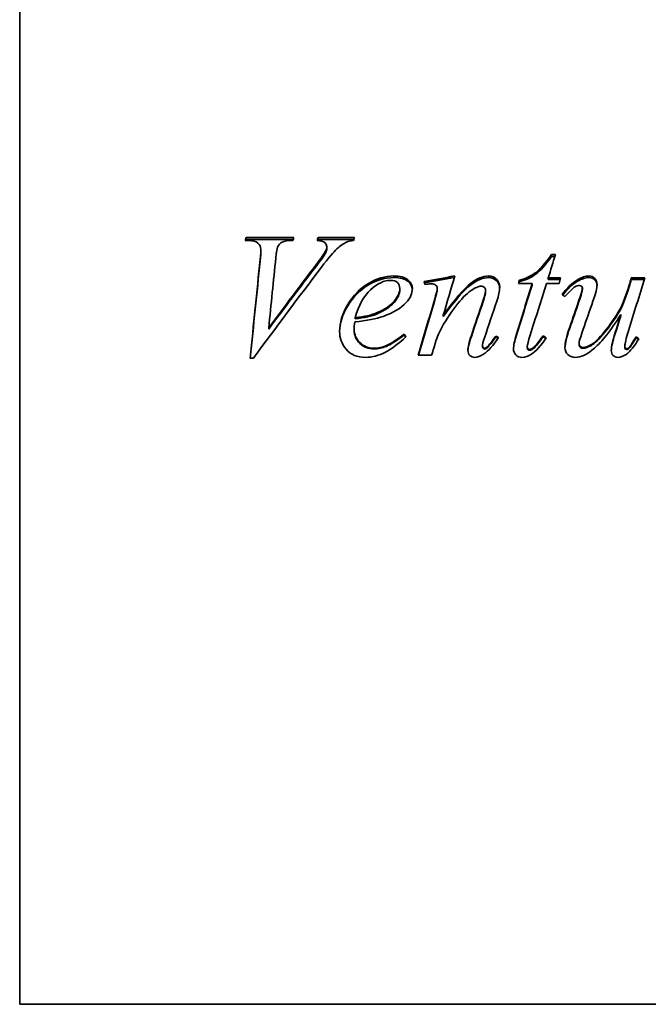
# Model space of a CAD drawing. Header units: millimetres. Extents: x 409 to 851, y 121 to 770.
# Tile 2 of 7: x 409 to 503, y 402 to 549. Entities that reach past the tile are written whole.
import ezdxf

# ---------------------------------------------------------------- set-up
doc = ezdxf.new("R2010")
doc.units = ezdxf.units.MM
doc.header["$LTSCALE"] = 3
doc.layers.add('Krawędzie widoczne(ISO)', color=7, linetype='Continuous', lineweight=35, true_color=0x262659)
doc.layers.add('Widoczne krawędzie styczne(ISO)', color=7, linetype='Continuous', lineweight=35, true_color=0x1a1a3e)

msp = doc.modelspace()

# ---------------------------------------------------------------- linework, layer by layer
at = {"layer": 'Krawędzie widoczne(ISO)'}
for p, q in [((409.1, 577.26), (409.1, 401.66)), ((443.22, 515.6), (442.73, 515.6)), ((442.86, 516.07), (449.98, 516.07)), ((442.86, 515.76), (442.86, 516.07)), ((442.86, 515.76), (449.88, 515.76)), ((453.6, 516.07), (458.99, 516.07)), ((453.6, 515.76), (453.6, 516.07)), ((453.6, 515.76), (458.91, 515.76)), ((445.05, 513.99), (445.05, 514.27)), ((454.88, 514.42), (454.88, 514.7)), ((454.69, 513.73), (454.69, 514.01)), ((488.38, 513.51), (488.97, 513.51)), ((488.38, 513.23), (488.38, 513.51)), ((488.38, 513.23), (488.88, 513.23)), ((487.89, 510.01), (489.73, 510.01)), ((487.89, 509.77), (487.89, 510.01)), ((487.89, 509.77), (489.67, 509.77)), ((492.26, 509.52), (492.26, 509.75)), ((500.27, 510.01), (502.29, 510.01)), ((500.27, 509.77), (500.27, 510.01)), ((500.27, 509.77), (502.22, 509.77)), ((465.76, 508.23), (465.76, 508.44)), ((471.35, 508.24), (471.35, 508.46)), ((485.49, 509.18), (483.47, 509.18)), ((483.6, 509.46), (483.6, 509.69)), ((485.49, 508.95), (485.49, 509.18)), ((489.51, 509.18), (487.63, 509.18)), ((492.98, 508.3), (492.98, 508.52)), ((499.97, 508.71), (499.97, 508.93)), ((478.54, 507.99), (478.54, 508.2)), ((459.13, 503.92), (459.13, 504.09)), ((472.24, 504.28), (472.24, 504.45)), ((498.72, 504.38), (498.72, 504.55)), ((446.22, 502.4), (446.22, 502.55)), ((458.97, 502.21), (458.97, 502.36)), ((466.44, 501.51), (466.44, 501.64)), ((480.07, 501.22), (480.07, 501.35)), ((487.14, 501.26), (487.14, 501.4)), ((500.99, 501.12), (500.99, 501.25)), ((478.08, 499.82), (478.08, 499.94)), ((478.72, 499.56), (478.72, 499.68)), ((484.77, 499.66), (484.77, 499.78)), ((485.88, 499.66), (485.88, 499.78)), ((492.49, 500.08), (492.49, 500.2)), ((499.32, 499.76), (499.32, 499.88)), ((443.95, 498.07), (443.47, 498.07)), ((470.51, 498.48), (468.52, 498.48)), ((526.9, 401.66), (409.1, 401.66))]:
    msp.add_line(p, q, dxfattribs=at)
for points in [[(442.73, 515.6), (442.77, 515.76), (442.82, 515.91), (442.86, 516.07)], [(442.82, 515.6), (442.83, 515.66), (442.85, 515.71), (442.86, 515.76)], [(449.98, 516.07), (449.93, 515.91), (449.88, 515.76), (449.83, 515.6)], [(453.44, 515.6), (453.49, 515.76), (453.54, 515.91), (453.6, 516.07)], [(453.54, 515.6), (453.56, 515.65), (453.58, 515.71), (453.6, 515.76)], [(458.86, 515.6), (458.43, 515.57), (458.09, 515.49), (457.83, 515.37)], [(458.99, 516.07), (458.95, 515.91), (458.91, 515.76), (458.86, 515.6)], [(444.95, 512.78), (445.02, 513.52), (445.05, 514.01), (445.05, 514.27)], [(447.55, 514.63), (447.47, 514.45), (447.38, 513.92), (447.29, 513.04)], [(454.69, 514.01), (454.81, 514.28), (454.88, 514.51), (454.88, 514.7)], [(454.69, 513.73), (454.81, 513.99), (454.88, 514.22), (454.88, 514.42)], [(443.47, 498.07), (443.96, 503.04), (444.46, 507.97), (444.95, 512.78)], [(444.95, 512.52), (445.02, 513.25), (445.05, 513.73), (445.05, 513.99)], [(447.29, 513.04), (446.93, 509.59), (446.57, 506.09), (446.22, 502.55)], [(453.24, 511.93), (454.01, 512.94), (454.49, 513.63), (454.69, 514.01)], [(453.24, 511.68), (454.01, 512.67), (454.49, 513.35), (454.69, 513.73)], [(488.97, 513.51), (488.61, 512.35), (488.25, 511.18), (487.89, 510.01)], [(443.48, 498.07), (443.97, 502.95), (444.46, 507.79), (444.95, 512.52)], [(454.08, 511.62), (450.71, 507.17), (447.33, 502.64), (443.95, 498.07)], [(446.22, 502.55), (448.56, 505.71), (450.9, 508.84), (453.24, 511.93)], [(446.22, 502.4), (448.56, 505.52), (450.9, 508.62), (453.24, 511.68)], [(469.39, 509.51), (470.92, 509.77), (472.44, 510.04), (473.97, 510.31)], [(469.45, 509.29), (470.93, 509.54), (472.41, 509.8), (473.89, 510.06)], [(473.97, 510.31), (473.39, 508.37), (472.82, 506.41), (472.24, 504.45)], [(489.73, 510.01), (489.66, 509.73), (489.58, 509.45), (489.51, 509.18)], [(489.97, 507.54), (490.69, 508.55), (491.46, 509.28), (492.26, 509.75)], [(492.26, 509.75), (492.88, 510.12), (493.45, 510.31), (493.97, 510.31)], [(492.26, 509.52), (492.88, 509.89), (493.45, 510.07), (493.97, 510.07)], [(502.29, 510.01), (501.48, 507.4), (500.67, 504.77), (499.86, 502.12)], [(499.97, 508.93), (500.07, 509.29), (500.17, 509.65), (500.27, 510.01)], [(499.97, 508.71), (500.07, 509.07), (500.17, 509.42), (500.27, 509.77)], [(467.64, 508.43), (467.64, 507.71), (467.34, 507.03), (466.74, 506.37)], [(469.51, 509.03), (469.47, 509.19), (469.43, 509.35), (469.39, 509.51)], [(469.99, 509.1), (469.83, 509.08), (469.67, 509.06), (469.51, 509.03)], [(470.54, 509.16), (470.44, 509.16), (470.26, 509.14), (469.99, 509.1)], [(470.92, 506.7), (471.21, 507.67), (471.35, 508.26), (471.35, 508.46)], [(470.92, 506.51), (471.21, 507.47), (471.35, 508.04), (471.35, 508.24)], [(477.89, 508.79), (477.63, 508.79), (477.3, 508.68), (476.92, 508.47)], [(480.66, 508.62), (480.66, 508.1), (480.51, 507.42), (480.23, 506.56)], [(483.17, 501.63), (483.95, 504.16), (484.72, 506.68), (485.49, 509.18)], [(483.17, 501.49), (483.95, 504), (484.72, 506.49), (485.49, 508.95)], [(483.47, 509.18), (483.51, 509.35), (483.55, 509.52), (483.6, 509.69)], [(483.52, 509.18), (483.55, 509.27), (483.57, 509.37), (483.6, 509.46)], [(487.63, 509.18), (486.82, 506.64), (486.02, 504.08), (485.22, 501.5)], [(490.07, 507.47), (490.76, 508.4), (491.49, 509.08), (492.26, 509.52)], [(492.48, 506.72), (492.81, 507.68), (492.98, 508.28), (492.98, 508.52)], [(492.48, 506.52), (492.81, 507.47), (492.98, 508.06), (492.98, 508.3)], [(495.17, 509.02), (495.17, 508.55), (494.97, 507.72), (494.55, 506.53)], [(478.2, 506.69), (478.43, 507.34), (478.54, 507.85), (478.54, 508.2)], [(478.2, 506.49), (478.43, 507.14), (478.54, 507.64), (478.54, 507.99)], [(490.38, 507.25), (490.24, 507.35), (490.1, 507.44), (489.97, 507.54)], [(466.74, 506.37), (465.96, 505.52), (464.81, 504.82), (463.29, 504.29)], [(468.52, 498.48), (469.32, 501.24), (470.12, 503.98), (470.92, 506.7)], [(468.55, 498.48), (469.34, 501.17), (470.13, 503.85), (470.92, 506.51)], [(476.44, 501.43), (477.02, 503.19), (477.61, 504.94), (478.2, 506.69)], [(476.44, 501.29), (477.02, 503.03), (477.61, 504.77), (478.2, 506.49)], [(480.23, 506.56), (479.62, 504.75), (479, 502.92), (478.39, 501.09)], [(491.1, 502.68), (491.56, 504.03), (492.02, 505.38), (492.48, 506.72)], [(491.1, 502.53), (491.56, 503.86), (492.02, 505.2), (492.48, 506.52)], [(494.55, 506.53), (494.07, 505.15), (493.58, 503.75), (493.1, 502.36)], [(463.29, 504.29), (462.28, 503.93), (460.86, 503.65), (459.04, 503.45)], [(459.13, 504.09), (460.47, 504.23), (461.56, 504.48), (462.41, 504.84)], [(459.13, 503.92), (460.47, 504.06), (461.56, 504.31), (462.41, 504.66)], [(497.47, 500.39), (497.61, 500.99), (498.03, 502.39), (498.72, 504.55)], [(497.47, 500.27), (497.61, 500.86), (498.03, 502.24), (498.72, 504.38)], [(459.04, 503.45), (458.99, 503.01), (458.97, 502.65), (458.97, 502.36)], [(472.29, 503.1), (471.84, 502.35), (471.46, 501.54), (471.16, 500.65)], [(490.39, 499.65), (490.39, 500.31), (490.63, 501.32), (491.1, 502.68)], [(490.39, 499.59), (490.41, 500.25), (490.64, 501.23), (491.1, 502.53)], [(493.1, 502.36), (492.7, 501.22), (492.49, 500.5), (492.49, 500.2)], [(466.7, 501.27), (464.6, 499.21), (462.6, 498.17), (460.7, 498.17)], [(466.44, 501.64), (466.52, 501.52), (466.61, 501.39), (466.7, 501.27)], [(466.44, 501.51), (466.51, 501.41), (466.57, 501.31), (466.64, 501.21)], [(475.92, 499.25), (475.92, 499.68), (476.09, 500.41), (476.44, 501.43)], [(475.92, 499.2), (475.94, 499.63), (476.11, 500.32), (476.44, 501.29)], [(478.39, 501.09), (478.19, 500.46), (478.08, 500.07), (478.08, 499.94)], [(480.48, 501.11), (479.7, 499.96), (478.96, 499.14), (478.26, 498.67)], [(478.72, 499.68), (479.13, 500.04), (479.58, 500.6), (480.07, 501.35)], [(478.72, 499.56), (479.13, 499.92), (479.58, 500.47), (480.07, 501.22)], [(480.07, 501.35), (480.21, 501.27), (480.34, 501.19), (480.48, 501.11)], [(480.07, 501.22), (480.18, 501.15), (480.3, 501.08), (480.42, 501.01)], [(482.72, 499.46), (482.72, 499.93), (482.87, 500.66), (483.17, 501.63)], [(482.72, 499.4), (482.73, 499.87), (482.88, 500.57), (483.17, 501.49)], [(485.22, 501.5), (484.92, 500.62), (484.77, 500.04), (484.77, 499.78)], [(487.58, 501.08), (486.82, 499.91), (486.09, 499.1), (485.39, 498.64)], [(485.88, 499.78), (486.06, 499.95), (486.48, 500.49), (487.14, 501.4)], [(485.88, 499.66), (486.06, 499.83), (486.48, 500.37), (487.14, 501.26)], [(487.14, 501.4), (487.29, 501.29), (487.44, 501.18), (487.58, 501.08)], [(487.14, 501.26), (487.27, 501.17), (487.4, 501.08), (487.52, 500.99)], [(499.86, 502.12), (499.5, 500.94), (499.32, 500.19), (499.32, 499.88)], [(501.39, 500.95), (500.78, 499.88), (500.16, 499.1), (499.51, 498.62)], [(500.99, 501.25), (501.13, 501.15), (501.26, 501.05), (501.39, 500.95)], [(500.99, 501.12), (501.11, 501.03), (501.22, 500.94), (501.34, 500.85)], [(471.16, 500.65), (470.94, 499.93), (470.73, 499.2), (470.51, 498.48)], [(478.38, 499.51), (478.47, 499.51), (478.58, 499.57), (478.72, 499.68)], [(478.38, 499.4), (478.47, 499.4), (478.58, 499.45), (478.72, 499.56)], [(485.1, 499.34), (485.29, 499.34), (485.55, 499.49), (485.88, 499.78)], [(485.1, 499.23), (485.29, 499.23), (485.55, 499.37), (485.88, 499.66)], [(497.29, 499.21), (497.29, 499.51), (497.35, 499.9), (497.47, 500.39)], [(497.29, 499.16), (497.3, 499.45), (497.36, 499.82), (497.47, 500.27)], [(478.26, 498.67), (477.77, 498.34), (477.33, 498.17), (476.95, 498.17)], [(485.39, 498.64), (484.93, 498.33), (484.46, 498.17), (483.98, 498.17)], [(499.51, 498.62), (499.09, 498.32), (498.68, 498.17), (498.27, 498.17)]]:
    msp.add_open_spline(points, degree=3, dxfattribs=at)
for points, knots in [([(445.05, 514.27), (445.05, 514.65), (444.91, 514.97), (444.61, 515.23), (444.32, 515.48), (443.85, 515.6), (443.22, 515.6)], [0, 0, 0, 0, 1, 1, 1, 2, 2, 2, 2]), ([(449.83, 515.6), (449.06, 515.6), (448.53, 515.52), (448.24, 515.37), (447.96, 515.23), (447.73, 514.98), (447.55, 514.63)], [0, 0, 0, 0, 1, 1, 1, 2, 2, 2, 2]), ([(454.88, 514.7), (454.88, 514.93), (454.78, 515.13), (454.58, 515.3), (454.37, 515.46), (453.99, 515.57), (453.44, 515.6)], [0, 0, 0, 0, 1, 1, 1, 2, 2, 2, 2]), ([(457.83, 515.37), (457.34, 515.14), (456.86, 514.81), (456.38, 514.36), (455.9, 513.91), (455.13, 513), (454.08, 511.62)], [0, 0, 0, 0, 1, 1, 1, 2, 2, 2, 2]), ([(483.6, 509.69), (484.58, 509.95), (485.41, 510.34), (486.08, 510.85), (486.76, 511.36), (487.52, 512.25), (488.38, 513.51)], [0, 0, 0, 0, 1, 1, 1, 2, 2, 2, 2]), ([(483.6, 509.46), (484.58, 509.72), (485.41, 510.1), (486.08, 510.61), (486.76, 511.11), (487.52, 511.99), (488.38, 513.23)], [0, 0, 0, 0, 1, 1, 1, 2, 2, 2, 2]), ([(456.79, 502.05), (456.79, 503.36), (457.2, 504.69), (458.01, 506.05), (458.82, 507.4), (459.85, 508.45), (461.08, 509.19), (462.31, 509.94), (463.57, 510.31), (464.88, 510.31)], [0, 0, 0, 0, 1, 1, 1, 2, 2, 2, 3, 3, 3, 3]), ([(456.79, 501.99), (456.81, 503.26), (457.21, 504.55), (458.01, 505.86), (458.82, 507.2), (459.85, 508.23), (461.08, 508.97), (462.31, 509.7), (463.57, 510.07), (464.88, 510.07)], [0.020148, 0.020148, 0.020148, 0.020148, 1, 1, 1, 2, 2, 2, 3, 3, 3, 3]), ([(464.88, 510.31), (465.82, 510.31), (466.51, 510.12), (466.97, 509.75), (467.42, 509.38), (467.64, 508.94), (467.64, 508.43)], [0, 0, 0, 0, 1, 1, 1, 2, 2, 2, 2]), ([(464.88, 510.07), (465.82, 510.07), (466.51, 509.89), (466.97, 509.52), (467.39, 509.17), (467.61, 508.77), (467.64, 508.31)], [0, 0, 0, 0, 1, 1, 1, 1.935637, 1.935637, 1.935637, 1.935637]), ([(472.24, 504.45), (474.01, 506.85), (475.36, 508.42), (476.3, 509.18), (477.24, 509.93), (478.15, 510.31), (479.02, 510.31)], [0, 0, 0, 0, 1, 1, 1, 2, 2, 2, 2]), ([(472.24, 504.28), (474.01, 506.66), (475.36, 508.21), (476.3, 508.95), (477.24, 509.7), (478.15, 510.07), (479.02, 510.07)], [0, 0, 0, 0, 1, 1, 1, 2, 2, 2, 2]), ([(479.02, 510.31), (479.49, 510.31), (479.88, 510.15), (480.19, 509.83), (480.5, 509.52), (480.66, 509.11), (480.66, 508.62)], [0, 0, 0, 0, 1, 1, 1, 2, 2, 2, 2]), ([(479.02, 510.07), (479.49, 510.07), (479.88, 509.91), (480.19, 509.6), (480.48, 509.31), (480.63, 508.95), (480.65, 508.5)], [0, 0, 0, 0, 1, 1, 1, 1.929842, 1.929842, 1.929842, 1.929842]), ([(493.97, 510.31), (494.32, 510.31), (494.61, 510.19), (494.83, 509.94), (495.06, 509.7), (495.17, 509.39), (495.17, 509.02)], [0, 0, 0, 0, 1, 1, 1, 2, 2, 2, 2]), ([(493.97, 510.07), (494.32, 510.07), (494.61, 509.95), (494.83, 509.71), (495.04, 509.49), (495.15, 509.23), (495.17, 508.91)], [0, 0, 0, 0, 1, 1, 1, 1.898068, 1.898068, 1.898068, 1.898068]), ([(464.38, 509.66), (463.45, 509.66), (462.46, 509.2), (461.42, 508.26), (460.38, 507.32), (459.62, 505.93), (459.13, 504.09)], [0, 0, 0, 0, 1, 1, 1, 2, 2, 2, 2]), ([(462.41, 504.84), (463.52, 505.32), (464.36, 505.9), (464.92, 506.56), (465.48, 507.22), (465.76, 507.85), (465.76, 508.44)], [0, 0, 0, 0, 1, 1, 1, 2, 2, 2, 2]), ([(462.41, 504.66), (463.52, 505.14), (464.36, 505.71), (464.92, 506.36), (465.48, 507.02), (465.76, 507.64), (465.76, 508.23)], [0, 0, 0, 0, 1, 1, 1, 2, 2, 2, 2]), ([(465.76, 508.44), (465.76, 508.81), (465.64, 509.1), (465.4, 509.33), (465.16, 509.55), (464.82, 509.66), (464.38, 509.66)], [0, 0, 0, 0, 1, 1, 1, 2, 2, 2, 2]), ([(471.35, 508.46), (471.35, 508.64), (471.27, 508.8), (471.11, 508.95), (470.96, 509.09), (470.76, 509.16), (470.54, 509.16)], [0, 0, 0, 0, 1, 1, 1, 2, 2, 2, 2]), ([(476.92, 508.47), (476.22, 508.09), (475.48, 507.45), (474.72, 506.55), (473.95, 505.65), (473.14, 504.5), (472.29, 503.1)], [0, 0, 0, 0, 1, 1, 1, 2, 2, 2, 2]), ([(478.54, 508.2), (478.54, 508.37), (478.48, 508.51), (478.35, 508.62), (478.22, 508.73), (478.07, 508.79), (477.89, 508.79)], [0, 0, 0, 0, 1, 1, 1, 2, 2, 2, 2]), ([(492.55, 508.89), (492.33, 508.89), (492.1, 508.82), (491.88, 508.7), (491.66, 508.57), (491.16, 508.09), (490.38, 507.25)], [0, 0, 0, 0, 1, 1, 1, 2, 2, 2, 2]), ([(492.98, 508.52), (492.98, 508.61), (492.94, 508.7), (492.85, 508.77), (492.76, 508.85), (492.66, 508.89), (492.55, 508.89)], [0, 0, 0, 0, 1, 1, 1, 2, 2, 2, 2]), ([(493.13, 499.65), (493.43, 499.65), (493.83, 499.79), (494.32, 500.08), (494.81, 500.36), (495.46, 501.01), (496.27, 502.01), (497.09, 503.01), (497.76, 503.94), (498.29, 504.81), (498.82, 505.68), (499.38, 507.06), (499.97, 508.93)], [0, 0, 0, 0, 1, 1, 1, 2, 2, 2, 3, 3, 3, 4, 4, 4, 4]), ([(493.13, 499.53), (493.43, 499.53), (493.83, 499.67), (494.32, 499.96), (494.81, 500.24), (495.46, 500.88), (496.27, 501.87), (497.09, 502.85), (497.76, 503.78), (498.29, 504.64), (498.82, 505.49), (499.38, 506.86), (499.97, 508.71)], [0, 0, 0, 0, 1, 1, 1, 2, 2, 2, 3, 3, 3, 4, 4, 4, 4]), ([(498.72, 504.55), (497.16, 502.13), (495.85, 500.45), (494.8, 499.54), (493.74, 498.63), (492.77, 498.17), (491.89, 498.17)], [0, 0, 0, 0, 1, 1, 1, 2, 2, 2, 2]), ([(458.97, 502.36), (458.97, 501.58), (459.25, 500.92), (459.82, 500.37), (460.39, 499.82), (461.08, 499.54), (461.89, 499.54)], [0, 0, 0, 0, 1, 1, 1, 2, 2, 2, 2]), ([(460.7, 498.17), (459.41, 498.17), (458.43, 498.57), (457.77, 499.38), (457.12, 500.19), (456.79, 501.08), (456.79, 502.05)], [0, 0, 0, 0, 1, 1, 1, 2, 2, 2, 2]), ([(458.97, 502.21), (458.97, 501.44), (459.25, 500.79), (459.82, 500.24), (460.39, 499.7), (461.08, 499.43), (461.89, 499.43)], [0, 0, 0, 0, 1, 1, 1, 2, 2, 2, 2]), ([(461.89, 499.54), (462.54, 499.54), (463.16, 499.67), (463.76, 499.93), (464.36, 500.19), (465.25, 500.76), (466.44, 501.64)], [0, 0, 0, 0, 1, 1, 1, 2, 2, 2, 2]), ([(461.89, 499.43), (462.54, 499.43), (463.16, 499.56), (463.76, 499.81), (464.36, 500.07), (465.25, 500.63), (466.44, 501.51)], [0, 0, 0, 0, 1, 1, 1, 2, 2, 2, 2]), ([(499.57, 499.46), (499.69, 499.46), (499.81, 499.52), (499.95, 499.65), (500.09, 499.77), (500.44, 500.31), (500.99, 501.25)], [0, 0, 0, 0, 1, 1, 1, 2, 2, 2, 2]), ([(499.57, 499.34), (499.69, 499.34), (499.81, 499.41), (499.95, 499.53), (500.09, 499.66), (500.44, 500.19), (500.99, 501.12)], [0, 0, 0, 0, 1, 1, 1, 2, 2, 2, 2]), ([(478.08, 499.94), (478.08, 499.82), (478.11, 499.72), (478.18, 499.64), (478.24, 499.56), (478.31, 499.51), (478.38, 499.51)], [0, 0, 0, 0, 1, 1, 1, 2, 2, 2, 2]), ([(478.08, 499.82), (478.08, 499.7), (478.11, 499.6), (478.18, 499.52), (478.24, 499.44), (478.31, 499.4), (478.38, 499.4)], [0, 0, 0, 0, 1, 1, 1, 2, 2, 2, 2]), ([(483.98, 498.17), (483.61, 498.17), (483.3, 498.29), (483.07, 498.53), (482.83, 498.77), (482.72, 499.08), (482.72, 499.46)], [0, 0, 0, 0, 1, 1, 1, 2, 2, 2, 2]), ([(484.77, 499.78), (484.77, 499.64), (484.81, 499.53), (484.87, 499.46), (484.93, 499.38), (485.01, 499.34), (485.1, 499.34)], [0, 0, 0, 0, 1, 1, 1, 2, 2, 2, 2]), ([(484.77, 499.66), (484.77, 499.53), (484.81, 499.42), (484.87, 499.34), (484.93, 499.27), (485.01, 499.23), (485.1, 499.23)], [0, 0, 0, 0, 1, 1, 1, 2, 2, 2, 2]), ([(491.89, 498.17), (491.47, 498.17), (491.11, 498.31), (490.83, 498.59), (490.54, 498.86), (490.39, 499.22), (490.39, 499.65)], [0, 0, 0, 0, 1, 1, 1, 2, 2, 2, 2]), ([(492.49, 500.2), (492.49, 500.03), (492.55, 499.89), (492.66, 499.79), (492.78, 499.69), (492.93, 499.65), (493.13, 499.65)], [0, 0, 0, 0, 1, 1, 1, 2, 2, 2, 2]), ([(492.49, 500.08), (492.49, 499.91), (492.55, 499.77), (492.66, 499.67), (492.78, 499.58), (492.93, 499.53), (493.13, 499.53)], [0, 0, 0, 0, 1, 1, 1, 2, 2, 2, 2]), ([(499.32, 499.88), (499.32, 499.73), (499.34, 499.63), (499.38, 499.56), (499.43, 499.49), (499.49, 499.46), (499.57, 499.46)], [0, 0, 0, 0, 1, 1, 1, 2, 2, 2, 2]), ([(499.32, 499.76), (499.32, 499.62), (499.34, 499.51), (499.38, 499.44), (499.43, 499.38), (499.49, 499.34), (499.57, 499.34)], [0, 0, 0, 0, 1, 1, 1, 2, 2, 2, 2]), ([(476.95, 498.17), (476.64, 498.17), (476.39, 498.27), (476.2, 498.46), (476.01, 498.66), (475.92, 498.92), (475.92, 499.25)], [0, 0, 0, 0, 1, 1, 1, 2, 2, 2, 2]), ([(498.27, 498.17), (497.98, 498.17), (497.74, 498.27), (497.56, 498.46), (497.38, 498.66), (497.29, 498.91), (497.29, 499.21)], [0, 0, 0, 0, 1, 1, 1, 2, 2, 2, 2])]:
    msp.add_open_spline(points, degree=3, knots=knots, dxfattribs=at)
at = {"layer": 'Widoczne krawędzie styczne(ISO)'}
for p, q in [((444.95, 512.52), (444.95, 512.78)), ((453.24, 511.68), (453.24, 511.93)), ((464.88, 510.07), (464.88, 510.31)), ((479.02, 510.07), (479.02, 510.31)), ((493.97, 510.07), (493.97, 510.31)), ((470.92, 506.51), (470.92, 506.7)), ((478.2, 506.49), (478.2, 506.69)), ((492.48, 506.52), (492.48, 506.72)), ((462.41, 504.66), (462.41, 504.84)), ((491.1, 502.53), (491.1, 502.68)), ((476.44, 501.29), (476.44, 501.43)), ((483.17, 501.49), (483.17, 501.63)), ((461.89, 499.43), (461.89, 499.54)), ((478.38, 499.4), (478.38, 499.51)), ((493.13, 499.53), (493.13, 499.65)), ((497.47, 500.27), (497.47, 500.39)), ((499.57, 499.34), (499.57, 499.46)), ((485.1, 499.23), (485.1, 499.34))]:
    msp.add_line(p, q, dxfattribs=at)

doc.saveas('drawing.dxf')
